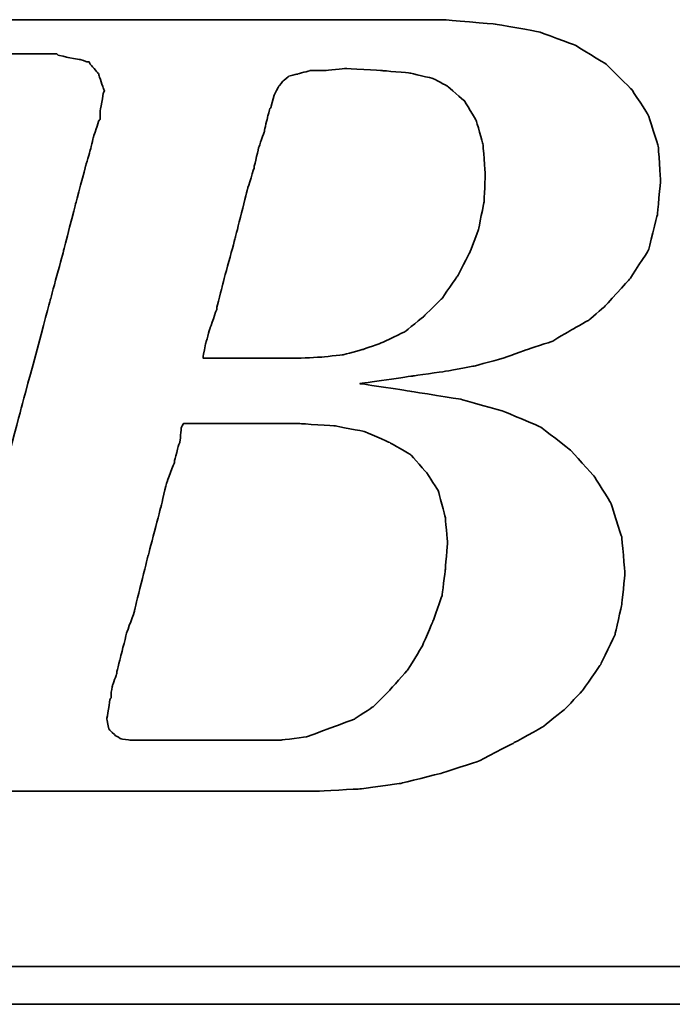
# Model space of a CAD drawing. Header units: millimetres. Extents: x 292 to 530, y -188 to -115.
# Tile 27 of 49: x 463.65 to 464.94, y -165.98 to -164.04. Entities that reach past the tile are written whole.
import ezdxf

# ---------------------------------------------------------------- set-up
doc = ezdxf.new("R2010")
doc.units = ezdxf.units.MM
doc.header["$LTSCALE"] = 0.1
doc.layers.add('DIM', color=4, linetype='CONTINUOUS')
doc.layers.add('layer 1', color=7, linetype='CONTINUOUS')

# ---------------------------------------------------------------- blocks, each defined once
blk = doc.blocks.new('TBI MOTION logo(完整正式版)')
at = {"layer": 'layer 1', "color": 22, "lineweight": 35}
for points, knots in [([(-64.65375, -6.86375), (-64.65375, -6.86375), (-64.84375, -7.29625), (-64.84375, -7.29625), (-64.84375, -7.29625), (-64.84375, -7.29625), (-64.86875, -7.34375), (-64.86875, -7.34375), (-64.86875, -7.34375), (-64.86875, -7.34375), (-64.86875, -7.36875), (-64.86875, -7.36875), (-64.86875, -7.36875), (-64.86875, -7.36875), (-65.15375, -7.65375), (-65.15375, -7.65375), (-65.15375, -7.65375), (-65.15375, -7.65375), (-65.17875, -7.65375), (-65.17875, -7.65375), (-65.17875, -7.65375), (-65.17875, -7.65375), (-65.20375, -7.67875), (-65.20375, -7.67875), (-65.20375, -7.67875), (-65.20375, -7.67875), (-65.58875, -7.87125), (-65.58875, -7.87125), (-65.58875, -7.87125), (-65.58875, -7.87125), (-65.63375, -7.87125), (-65.63375, -7.87125), (-65.63375, -7.87125), (-65.63375, -7.87125), (-65.65875, -7.89375), (-65.65875, -7.89375), (-65.65875, -7.89375), (-65.65875, -7.89375), (-66.09375, -7.94375), (-66.09375, -7.94375), (-66.09375, -7.94375), (-66.09375, -7.94375), (-66.11375, -7.94375), (-66.11375, -7.94375), (-66.11375, -7.94375), (-66.11375, -7.94375), (-66.16375, -7.94375), (-66.16375, -7.94375), (-66.16375, -7.94375), (-66.16375, -7.94375), (-66.30875, -7.94375), (-66.30875, -7.94375), (-66.30875, -7.94375), (-66.30875, -7.94375), (-66.69375, -7.94375), (-66.69375, -7.94375), (-66.69375, -7.94375), (-66.69375, -7.94375), (-67.07375, -7.94375), (-67.07375, -7.94375), (-67.07375, -7.94375), (-67.07375, -7.94375), (-67.12375, -7.94375), (-67.12375, -7.94375), (-67.12375, -7.94375), (-67.12375, -7.94375), (-67.12375, -7.96625), (-67.12375, -7.96625), (-67.12375, -7.96625), (-67.12375, -7.96625), (-67.14875, -7.99125), (-67.14875, -7.99125), (-67.14875, -7.99125), (-67.14875, -7.99125), (-67.24375, -8.34875), (-67.24375, -8.34875), (-67.24375, -8.34875), (-67.24375, -8.34875), (-67.31375, -8.68625), (-67.31375, -8.68625), (-67.31375, -8.68625), (-67.31375, -8.68625), (-67.26875, -8.68625), (-67.26875, -8.68625), (-67.26875, -8.68625), (-67.26875, -8.68625), (-67.07375, -8.68625), (-67.07375, -8.68625), (-67.07375, -8.68625), (-67.07375, -8.68625), (-66.54875, -8.68625), (-66.54875, -8.68625), (-66.54875, -8.68625), (-66.54875, -8.68625), (-65.82625, -8.68625), (-65.82625, -8.68625), (-65.82625, -8.68625), (-65.82625, -8.68625), (-65.01375, -8.68625), (-65.01375, -8.68625), (-65.01375, -8.68625), (-65.01375, -8.68625), (-64.05375, -8.68625), (-64.05375, -8.68625), (-64.05375, -8.68625), (-64.05375, -8.68625), (-62.08375, -8.68625), (-62.08375, -8.68625), (-62.08375, -8.68625), (-62.08375, -8.68625), (-60.06875, -8.68625), (-60.06875, -8.68625), (-60.06875, -8.68625), (-60.06875, -8.68625), (-59.10875, -8.68625), (-59.10875, -8.68625), (-59.10875, -8.68625), (-59.10875, -8.68625), (-58.29375, -8.68625), (-58.29375, -8.68625), (-58.29375, -8.68625), (-58.29375, -8.68625), (-57.57375, -8.68625), (-57.57375, -8.68625), (-57.57375, -8.68625), (-57.57375, -8.68625), (-57.04875, -8.68625), (-57.04875, -8.68625), (-57.04875, -8.68625), (-57.04875, -8.68625), (-56.85375, -8.68625), (-56.85375, -8.68625), (-56.85375, -8.68625), (-56.85375, -8.68625), (-56.70875, -8.68625), (-56.70875, -8.68625), (-56.70875, -8.68625), (-56.70875, -8.68625), (-56.61375, -8.68625), (-56.61375, -8.68625), (-56.61375, -8.68625), (-56.61375, -8.68625), (-56.56875, -8.68625), (-56.56875, -8.68625), (-56.56875, -8.68625), (-56.56875, -8.68625), (-55.65375, -8.63875), (-55.65375, -8.63875), (-55.65375, -8.63875), (-55.65375, -8.63875), (-54.76875, -8.51875), (-54.76875, -8.51875), (-54.76875, -8.51875), (-54.76875, -8.51875), (-53.90375, -8.30375), (-53.90375, -8.30375), (-53.90375, -8.30375), (-53.90375, -8.30375), (-53.08875, -8.03875), (-53.08875, -8.03875), (-53.08875, -8.03875), (-53.08875, -8.03875), (-52.34375, -7.65375), (-52.34375, -7.65375), (-52.34375, -7.65375), (-52.34375, -7.65375), (-51.69875, -7.29625), (-51.69875, -7.29625), (-51.69875, -7.29625), (-51.69875, -7.29625), (-51.21875, -6.91125), (-51.21875, -6.91125), (-51.21875, -6.91125), (-51.21875, -6.91125), (-50.83375, -6.50375), (-50.83375, -6.50375), (-50.83375, -6.50375), (-50.83375, -6.50375), (-50.44875, -5.94875), (-50.44875, -5.94875), (-50.44875, -5.94875), (-50.44875, -5.94875), (-50.13875, -5.30375), (-50.13875, -5.30375), (-50.13875, -5.30375), (-50.13875, -5.30375), (-49.99375, -4.65375), (-49.99375, -4.65375), (-49.99375, -4.65375), (-49.99375, -4.65375), (-49.92375, -3.98375), (-49.92375, -3.98375), (-49.92375, -3.98375), (-49.92375, -3.98375), (-49.99375, -3.19374), (-49.99375, -3.19374), (-49.99375, -3.19374), (-49.99375, -3.19374), (-50.23374, -2.44874), (-50.23374, -2.44874), (-50.23374, -2.44874), (-50.23374, -2.44874), (-50.59375, -1.87374), (-50.59375, -1.87374), (-50.59375, -1.87374), (-50.59375, -1.87374), (-51.09875, -1.31874), (-51.09875, -1.31874), (-51.09875, -1.31874), (-51.09875, -1.31874), (-51.74375, -0.81875), (-51.74375, -0.81875), (-51.74375, -0.81875), (-51.74375, -0.81875), (-52.53875, -0.48125), (-52.53875, -0.48125), (-52.53875, -0.48125), (-52.53875, -0.48125), (-53.47375, -0.21875), (-53.47375, -0.21875), (-53.47375, -0.21875), (-53.47375, -0.21875), (-54.52875, -0.04874), (-54.52875, -0.04874), (-54.52875, -0.04874), (-54.52875, -0.04874), (-55.65375, 0.12125), (-55.65375, 0.12125), (-55.65375, 0.12125), (-55.65375, 0.12125), (-54.50375, 0.28624), (-54.50375, 0.28624), (-54.50375, 0.28624), (-54.50375, 0.28624), (-53.83375, 0.38124), (-53.83375, 0.38124), (-53.83375, 0.38124), (-53.83375, 0.38124), (-53.18375, 0.50125), (-53.18375, 0.50125), (-53.18375, 0.50125), (-53.18375, 0.50125), (-52.55875, 0.66874), (-52.55875, 0.66874), (-52.55875, 0.66874), (-52.55875, 0.66874), (-52.03375, 0.86124), (-52.03375, 0.86124), (-52.03375, 0.86124), (-52.03375, 0.86124), (-51.50374, 1.03124), (-51.50374, 1.03124), (-51.50374, 1.03124), (-51.50374, 1.03124), (-51.09875, 1.27125), (-51.09875, 1.27125), (-51.09875, 1.27125), (-51.09875, 1.27125), (-50.71375, 1.48624), (-50.71375, 1.48624), (-50.71375, 1.48624), (-50.71375, 1.48624), (-50.37625, 1.77625), (-50.37625, 1.77625), (-50.37625, 1.77625), (-50.37625, 1.77625), (-49.82375, 2.37625), (-49.82375, 2.37625), (-49.82375, 2.37625), (-49.82375, 2.37625), (-49.41875, 2.99625), (-49.41875, 2.99625), (-49.41875, 2.99625), (-49.41875, 2.99625), (-49.22375, 3.76625), (-49.22375, 3.76625), (-49.22375, 3.76625), (-49.22375, 3.76625), (-49.15375, 4.50874), (-49.15375, 4.50874), (-49.15375, 4.50874), (-49.15375, 4.50874), (-49.20375, 5.25125), (-49.20375, 5.25125), (-49.20375, 5.25125), (-49.20375, 5.25125), (-49.41875, 5.92625), (-49.41875, 5.92625), (-49.41875, 5.92625), (-49.41875, 5.92625), (-49.77875, 6.47625), (-49.77875, 6.47625), (-49.77875, 6.47625), (-49.77875, 6.47625), (-50.33125, 7.02624), (-50.33125, 7.02624), (-50.33125, 7.02624), (-50.33125, 7.02624), (-51.00125, 7.43625), (-51.00125, 7.43625), (-51.00125, 7.43625), (-51.00125, 7.43625), (-51.79375, 7.72625), (-51.79375, 7.72625), (-51.79375, 7.72625), (-51.79375, 7.72625), (-52.72875, 7.89124), (-52.72875, 7.89124), (-52.72875, 7.89124), (-52.72875, 7.89124), (-53.83375, 7.98625), (-53.83375, 7.98625), (-53.83375, 7.98625), (-53.83375, 7.98625), (-53.92875, 7.98625), (-53.92875, 7.98625), (-53.92875, 7.98625), (-53.92875, 7.98625), (-54.26375, 7.98625), (-54.26375, 7.98625), (-54.26375, 7.98625), (-54.26375, 7.98625), (-54.74375, 7.98625), (-54.74375, 7.98625), (-54.74375, 7.98625), (-54.74375, 7.98625), (-55.36875, 7.98625), (-55.36875, 7.98625), (-55.36875, 7.98625), (-55.36875, 7.98625), (-56.13375, 7.98625), (-56.13375, 7.98625), (-56.13375, 7.98625), (-56.13375, 7.98625), (-56.94875, 7.98625), (-56.94875, 7.98625), (-56.94875, 7.98625), (-56.94875, 7.98625), (-58.77625, 7.98625), (-58.77625, 7.98625), (-58.77625, 7.98625), (-58.77625, 7.98625), (-60.59875, 7.98625), (-60.59875, 7.98625), (-60.59875, 7.98625), (-60.59875, 7.98625), (-61.41375, 7.98625), (-61.41375, 7.98625), (-61.41375, 7.98625), (-61.41375, 7.98625), (-62.17875, 7.98625), (-62.17875, 7.98625), (-62.17875, 7.98625), (-62.17875, 7.98625), (-62.80375, 7.98625), (-62.80375, 7.98625), (-62.80375, 7.98625), (-62.80375, 7.98625), (-63.30625, 7.98625), (-63.30625, 7.98625), (-63.30625, 7.98625), (-63.30625, 7.98625), (-63.57375, 7.98625), (-63.57375, 7.98625), (-63.57375, 7.98625), (-63.57375, 7.98625), (-63.57375, 7.96375), (-63.57375, 7.96375), (-63.57375, 7.96375), (-63.57375, 7.96375), (-63.59875, 7.94125), (-63.59875, 7.94125), (-63.59875, 7.94125), (-63.59875, 7.94125), (-63.69375, 7.55625), (-63.69375, 7.55625), (-63.69375, 7.55625), (-63.69375, 7.55625), (-63.76375, 7.24624), (-63.76375, 7.24624), (-63.76375, 7.24624), (-63.76375, 7.24624), (-63.23875, 7.24624), (-63.23875, 7.24624), (-63.23875, 7.24624), (-63.23875, 7.24624), (-62.75875, 7.24624), (-62.75875, 7.24624), (-62.75875, 7.24624), (-62.75875, 7.24624), (-62.61125, 7.24624), (-62.61125, 7.24624), (-62.61125, 7.24624), (-62.61125, 7.24624), (-62.56625, 7.24624), (-62.56625, 7.24624), (-62.56625, 7.24624), (-62.56625, 7.24624), (-62.22875, 7.24624), (-62.22875, 7.24624), (-62.22875, 7.24624), (-62.22875, 7.24624), (-62.20375, 7.24624), (-62.20375, 7.24624), (-62.20375, 7.24624), (-62.20375, 7.24624), (-62.17875, 7.21875), (-62.17875, 7.21875), (-62.17875, 7.21875), (-62.17875, 7.21875), (-61.96375, 7.17125), (-61.96375, 7.17125), (-61.96375, 7.17125), (-61.96375, 7.17125), (-61.72375, 7.12624), (-61.72375, 7.12624), (-61.72375, 7.12624), (-61.72375, 7.12624), (-61.70375, 7.12624), (-61.70375, 7.12624), (-61.70375, 7.12624), (-61.70375, 7.12624), (-61.55875, 7.07624), (-61.55875, 7.07624), (-61.55875, 7.07624), (-61.55875, 7.07624), (-61.50875, 7.07624), (-61.50875, 7.07624), (-61.50875, 7.07624), (-61.50875, 7.07624), (-61.48375, 7.02624), (-61.48375, 7.02624), (-61.48375, 7.02624), (-61.48375, 7.02624), (-61.31875, 6.83375), (-61.31875, 6.83375), (-61.31875, 6.83375), (-61.31875, 6.83375), (-61.29375, 6.81125), (-61.29375, 6.81125), (-61.29375, 6.81125), (-61.29375, 6.81125), (-61.29375, 6.78625), (-61.29375, 6.78625), (-61.29375, 6.78625), (-61.29375, 6.78625), (-61.19875, 6.50124), (-61.19875, 6.50124), (-61.19875, 6.50124), (-61.19875, 6.50124), (-61.17375, 6.45124), (-61.17375, 6.45124), (-61.17375, 6.45124), (-61.17375, 6.45124), (-61.19875, 6.40625), (-61.19875, 6.40625), (-61.19875, 6.40625), (-61.19875, 6.40625), (-61.26875, 5.99624), (-61.26875, 5.99624), (-61.26875, 5.99624), (-61.26875, 5.99624), (-61.26875, 5.85125), (-61.26875, 5.85125), (-61.26875, 5.85125), (-61.26875, 5.85125), (-61.26875, 5.82625), (-61.26875, 5.82625), (-61.26875, 5.82625), (-61.26875, 5.82625), (-61.29375, 5.80625), (-61.29375, 5.80625), (-61.29375, 5.80625), (-61.29375, 5.80625), (-61.34125, 5.66125), (-61.34125, 5.66125), (-61.34125, 5.66125), (-61.34125, 5.66125), (-61.41375, 5.44625), (-61.41375, 5.44625), (-61.41375, 5.44625), (-61.41375, 5.44625), (-61.48375, 5.15625), (-61.48375, 5.15625), (-61.48375, 5.15625), (-61.48375, 5.15625), (-61.58375, 4.82124), (-61.58375, 4.82124), (-61.58375, 4.82124), (-61.58375, 4.82124), (-61.79875, 4.00375), (-61.79875, 4.00375), (-61.79875, 4.00375), (-61.79875, 4.00375), (-62.05875, 2.99625), (-62.05875, 2.99625), (-62.05875, 2.99625), (-62.05875, 2.99625), (-62.34875, 1.91625), (-62.34875, 1.91625), (-62.34875, 1.91625), (-62.34875, 1.91625), (-62.97375, -0.41124), (-62.97375, -0.41124), (-62.97375, -0.41124), (-62.97375, -0.41124), (-63.59875, -2.75875), (-63.59875, -2.75875), (-63.59875, -2.75875), (-63.59875, -2.75875), (-63.88375, -3.86374), (-63.88375, -3.86374), (-63.88375, -3.86374), (-63.88375, -3.86374), (-64.14875, -4.82374), (-64.14875, -4.82374), (-64.14875, -4.82374), (-64.14875, -4.82374), (-64.36375, -5.64125), (-64.36375, -5.64125), (-64.36375, -5.64125), (-64.36375, -5.64125), (-64.43625, -5.97625), (-64.43625, -5.97625), (-64.43625, -5.97625), (-64.43625, -5.97625), (-64.50875, -6.28625), (-64.50875, -6.28625), (-64.50875, -6.28625), (-64.50875, -6.28625), (-64.50875, -6.30875), (-64.50875, -6.30875), (-64.50875, -6.30875), (-64.50875, -6.30875), (-64.57875, -6.50375), (-64.57875, -6.50375), (-64.57875, -6.50375), (-64.57875, -6.50375), (-64.62875, -6.69625), (-64.62875, -6.69625), (-64.62875, -6.69625), (-64.62875, -6.69625), (-64.62875, -6.76875), (-64.62875, -6.76875), (-64.62875, -6.76875), (-64.62875, -6.76875), (-64.62875, -6.81375), (-64.62875, -6.81375), (-64.62875, -6.81375), (-64.62875, -6.81375), (-64.62875, -6.83875), (-64.62875, -6.83875), (-64.62875, -6.83875), (-64.62875, -6.83875), (-64.65375, -6.86375), (-64.65375, -6.86375)], [0, 0, 0, 0, 0.00719424, 0.00719424, 0.00719424, 0.00719425, 0.01438849, 0.01438849, 0.01438849, 0.0143885, 0.02158273, 0.02158273, 0.02158273, 0.02158274, 0.02877698, 0.02877698, 0.02877698, 0.02877699, 0.03597122, 0.03597122, 0.03597122, 0.03597123, 0.04316547, 0.04316547, 0.04316547, 0.04316548, 0.05035971, 0.05035971, 0.05035971, 0.05035972, 0.05755396, 0.05755396, 0.05755396, 0.05755397, 0.0647482, 0.0647482, 0.0647482, 0.06474821, 0.07194245, 0.07194245, 0.07194245, 0.07194246, 0.07913669, 0.07913669, 0.07913669, 0.0791367, 0.08633094, 0.08633094, 0.08633094, 0.08633095, 0.09352518, 0.09352518, 0.09352518, 0.09352519, 0.10071942, 0.10071942, 0.10071942, 0.10071943, 0.10791367, 0.10791367, 0.10791367, 0.10791368, 0.11510791, 0.11510791, 0.11510791, 0.11510792, 0.12230216, 0.12230216, 0.12230216, 0.12230217, 0.1294964, 0.1294964, 0.1294964, 0.12949641, 0.13669065, 0.13669065, 0.13669065, 0.13669066, 0.14388489, 0.14388489, 0.14388489, 0.1438849, 0.15107914, 0.15107914, 0.15107914, 0.15107915, 0.15827338, 0.15827338, 0.15827338, 0.15827339, 0.16546763, 0.16546763, 0.16546763, 0.16546764, 0.17266187, 0.17266187, 0.17266187, 0.17266188, 0.17985612, 0.17985612, 0.17985612, 0.17985613, 0.18705036, 0.18705036, 0.18705036, 0.18705037, 0.1942446, 0.1942446, 0.1942446, 0.19424461, 0.20143885, 0.20143885, 0.20143885, 0.20143886, 0.20863309, 0.20863309, 0.20863309, 0.2086331, 0.21582734, 0.21582734, 0.21582734, 0.21582735, 0.22302158, 0.22302158, 0.22302158, 0.22302159, 0.23021583, 0.23021583, 0.23021583, 0.23021584, 0.23741007, 0.23741007, 0.23741007, 0.23741008, 0.24460432, 0.24460432, 0.24460432, 0.24460433, 0.25179856, 0.25179856, 0.25179856, 0.25179857, 0.25899281, 0.25899281, 0.25899281, 0.25899282, 0.26618705, 0.26618705, 0.26618705, 0.26618706, 0.27338129, 0.27338129, 0.27338129, 0.2733813, 0.28057554, 0.28057554, 0.28057554, 0.28057555, 0.28776978, 0.28776978, 0.28776978, 0.28776979, 0.29496403, 0.29496403, 0.29496403, 0.29496404, 0.30215827, 0.30215827, 0.30215827, 0.30215828, 0.30935252, 0.30935252, 0.30935252, 0.30935253, 0.31654676, 0.31654676, 0.31654676, 0.31654677, 0.32374101, 0.32374101, 0.32374101, 0.32374102, 0.33093525, 0.33093525, 0.33093525, 0.33093526, 0.3381295, 0.3381295, 0.3381295, 0.33812951, 0.34532374, 0.34532374, 0.34532374, 0.34532375, 0.35251799, 0.35251799, 0.35251799, 0.352518, 0.35971223, 0.35971223, 0.35971223, 0.35971224, 0.36690647, 0.36690647, 0.36690647, 0.36690648, 0.37410072, 0.37410072, 0.37410072, 0.37410073, 0.38129496, 0.38129496, 0.38129496, 0.38129497, 0.38848921, 0.38848921, 0.38848921, 0.38848922, 0.39568345, 0.39568345, 0.39568345, 0.39568346, 0.4028777, 0.4028777, 0.4028777, 0.40287771, 0.41007194, 0.41007194, 0.41007194, 0.41007195, 0.41726619, 0.41726619, 0.41726619, 0.4172662, 0.42446043, 0.42446043, 0.42446043, 0.42446044, 0.43165468, 0.43165468, 0.43165468, 0.43165469, 0.43884892, 0.43884892, 0.43884892, 0.43884893, 0.44604317, 0.44604317, 0.44604317, 0.44604318, 0.45323741, 0.45323741, 0.45323741, 0.45323742, 0.46043165, 0.46043165, 0.46043165, 0.46043166, 0.4676259, 0.4676259, 0.4676259, 0.46762591, 0.47482014, 0.47482014, 0.47482014, 0.47482015, 0.48201439, 0.48201439, 0.48201439, 0.4820144, 0.48920863, 0.48920863, 0.48920863, 0.48920864, 0.49640288, 0.49640288, 0.49640288, 0.49640289, 0.50359712, 0.50359712, 0.50359712, 0.50359713, 0.51079137, 0.51079137, 0.51079137, 0.51079138, 0.51798561, 0.51798561, 0.51798561, 0.51798562, 0.52517986, 0.52517986, 0.52517986, 0.52517987, 0.5323741, 0.5323741, 0.5323741, 0.53237411, 0.53956835, 0.53956835, 0.53956835, 0.53956836, 0.54676259, 0.54676259, 0.54676259, 0.5467626, 0.55395683, 0.55395683, 0.55395683, 0.55395684, 0.56115108, 0.56115108, 0.56115108, 0.56115109, 0.56834532, 0.56834532, 0.56834532, 0.56834533, 0.57553957, 0.57553957, 0.57553957, 0.57553958, 0.58273381, 0.58273381, 0.58273381, 0.58273382, 0.58992806, 0.58992806, 0.58992806, 0.58992807, 0.5971223, 0.5971223, 0.5971223, 0.59712231, 0.60431655, 0.60431655, 0.60431655, 0.60431656, 0.61151079, 0.61151079, 0.61151079, 0.6115108, 0.61870504, 0.61870504, 0.61870504, 0.61870505, 0.62589928, 0.62589928, 0.62589928, 0.62589929, 0.63309353, 0.63309353, 0.63309353, 0.63309354, 0.64028777, 0.64028777, 0.64028777, 0.64028778, 0.64748201, 0.64748201, 0.64748201, 0.64748202, 0.65467626, 0.65467626, 0.65467626, 0.65467627, 0.6618705, 0.6618705, 0.6618705, 0.66187051, 0.66906475, 0.66906475, 0.66906475, 0.66906476, 0.67625899, 0.67625899, 0.67625899, 0.676259, 0.68345324, 0.68345324, 0.68345324, 0.68345325, 0.69064748, 0.69064748, 0.69064748, 0.69064749, 0.69784173, 0.69784173, 0.69784173, 0.69784174, 0.70503597, 0.70503597, 0.70503597, 0.70503598, 0.71223022, 0.71223022, 0.71223022, 0.71223023, 0.71942446, 0.71942446, 0.71942446, 0.71942447, 0.72661871, 0.72661871, 0.72661871, 0.72661872, 0.73381295, 0.73381295, 0.73381295, 0.73381296, 0.74100719, 0.74100719, 0.74100719, 0.7410072, 0.74820144, 0.74820144, 0.74820144, 0.74820145, 0.75539568, 0.75539568, 0.75539568, 0.75539569, 0.76258993, 0.76258993, 0.76258993, 0.76258994, 0.76978417, 0.76978417, 0.76978417, 0.76978418, 0.77697842, 0.77697842, 0.77697842, 0.77697843, 0.78417266, 0.78417266, 0.78417266, 0.78417267, 0.79136691, 0.79136691, 0.79136691, 0.79136692, 0.79856115, 0.79856115, 0.79856115, 0.79856116, 0.8057554, 0.8057554, 0.8057554, 0.80575541, 0.81294964, 0.81294964, 0.81294964, 0.81294965, 0.82014388, 0.82014388, 0.82014388, 0.82014389, 0.82733813, 0.82733813, 0.82733813, 0.82733814, 0.83453237, 0.83453237, 0.83453237, 0.83453238, 0.84172662, 0.84172662, 0.84172662, 0.84172663, 0.84892086, 0.84892086, 0.84892086, 0.84892087, 0.85611511, 0.85611511, 0.85611511, 0.85611512, 0.86330935, 0.86330935, 0.86330935, 0.86330936, 0.8705036, 0.8705036, 0.8705036, 0.87050361, 0.87769784, 0.87769784, 0.87769784, 0.87769785, 0.88489209, 0.88489209, 0.88489209, 0.8848921, 0.89208633, 0.89208633, 0.89208633, 0.89208634, 0.89928058, 0.89928058, 0.89928058, 0.89928059, 0.90647482, 0.90647482, 0.90647482, 0.90647483, 0.91366906, 0.91366906, 0.91366906, 0.91366907, 0.92086331, 0.92086331, 0.92086331, 0.92086332, 0.92805755, 0.92805755, 0.92805755, 0.92805756, 0.9352518, 0.9352518, 0.9352518, 0.93525181, 0.94244604, 0.94244604, 0.94244604, 0.94244605, 0.94964029, 0.94964029, 0.94964029, 0.9496403, 0.95683453, 0.95683453, 0.95683453, 0.95683454, 0.96402878, 0.96402878, 0.96402878, 0.96402879, 0.97122302, 0.97122302, 0.97122302, 0.97122303, 0.97841727, 0.97841727, 0.97841727, 0.97841728, 0.98561151, 0.98561151, 0.98561151, 0.98561152, 0.99280576, 0.99280576, 0.99280576, 0.99280577, 1, 1, 1, 1]), ([(-57.50375, 6.35625), (-57.50375, 6.35625), (-57.57375, 6.11625), (-57.57375, 6.11625), (-57.57375, 6.11625), (-57.57375, 6.11625), (-57.57375, 6.09125), (-57.57375, 6.09125), (-57.57375, 6.09125), (-57.57375, 6.09125), (-57.59875, 6.06625), (-57.59875, 6.06625), (-57.59875, 6.06625), (-57.59875, 6.06625), (-57.64875, 5.87625), (-57.64875, 5.87625), (-57.64875, 5.87625), (-57.64875, 5.87625), (-57.71875, 5.58875), (-57.71875, 5.58875), (-57.71875, 5.58875), (-57.71875, 5.58875), (-57.71875, 5.56625), (-57.71875, 5.56625), (-57.71875, 5.56625), (-57.71875, 5.56625), (-57.83875, 5.23125), (-57.83875, 5.23125), (-57.83875, 5.23125), (-57.83875, 5.23125), (-57.93625, 4.82124), (-57.93625, 4.82124), (-57.93625, 4.82124), (-57.93625, 4.82124), (-57.93625, 4.79624), (-57.93625, 4.79624), (-57.93625, 4.79624), (-57.93625, 4.79624), (-58.07875, 4.34125), (-58.07875, 4.34125), (-58.07875, 4.34125), (-58.07875, 4.34125), (-58.34375, 3.28625), (-58.34375, 3.28625), (-58.34375, 3.28625), (-58.34375, 3.28625), (-58.62875, 2.23124), (-58.62875, 2.23124), (-58.62875, 2.23124), (-58.62875, 2.23124), (-58.74875, 1.75125), (-58.74875, 1.75125), (-58.74875, 1.75125), (-58.74875, 1.75125), (-58.74875, 1.72625), (-58.74875, 1.72625), (-58.74875, 1.72625), (-58.74875, 1.72625), (-58.89375, 1.31625), (-58.89375, 1.31625), (-58.89375, 1.31625), (-58.89375, 1.31625), (-58.98875, 0.98124), (-58.98875, 0.98124), (-58.98875, 0.98124), (-58.98875, 0.98124), (-59.03875, 0.71625), (-59.03875, 0.71625), (-59.03875, 0.71625), (-59.03875, 0.71625), (-59.03875, 0.66874), (-59.03875, 0.66874), (-59.03875, 0.66874), (-59.03875, 0.66874), (-58.91875, 0.66874), (-58.91875, 0.66874), (-58.91875, 0.66874), (-58.91875, 0.66874), (-58.53375, 0.66874), (-58.53375, 0.66874), (-58.53375, 0.66874), (-58.53375, 0.66874), (-58.10375, 0.66874), (-58.10375, 0.66874), (-58.10375, 0.66874), (-58.10375, 0.66874), (-57.66875, 0.66874), (-57.66875, 0.66874), (-57.66875, 0.66874), (-57.66875, 0.66874), (-57.33375, 0.66874), (-57.33375, 0.66874), (-57.33375, 0.66874), (-57.33375, 0.66874), (-57.09375, 0.66874), (-57.09375, 0.66874), (-57.09375, 0.66874), (-57.09375, 0.66874), (-56.99875, 0.66874), (-56.99875, 0.66874), (-56.99875, 0.66874), (-56.99875, 0.66874), (-56.49375, 0.69374), (-56.49375, 0.69374), (-56.49375, 0.69374), (-56.49375, 0.69374), (-56.01375, 0.74374), (-56.01375, 0.74374), (-56.01375, 0.74374), (-56.01375, 0.74374), (-55.58375, 0.86124), (-55.58375, 0.86124), (-55.58375, 0.86124), (-55.58375, 0.86124), (-55.17375, 1.00624), (-55.17375, 1.00624), (-55.17375, 1.00624), (-55.17375, 1.00624), (-54.67375, 1.24625), (-54.67375, 1.24625), (-54.67375, 1.24625), (-54.67375, 1.24625), (-54.26375, 1.58124), (-54.26375, 1.58124), (-54.26375, 1.58124), (-54.26375, 1.58124), (-53.87875, 1.96374), (-53.87875, 1.96374), (-53.87875, 1.96374), (-53.87875, 1.96374), (-53.54375, 2.44625), (-53.54375, 2.44625), (-53.54375, 2.44625), (-53.54375, 2.44625), (-53.27875, 2.95125), (-53.27875, 2.95125), (-53.27875, 2.95125), (-53.27875, 2.95125), (-53.08875, 3.45124), (-53.08875, 3.45124), (-53.08875, 3.45124), (-53.08875, 3.45124), (-52.96875, 4.05124), (-52.96875, 4.05124), (-52.96875, 4.05124), (-52.96875, 4.05124), (-52.94375, 4.65125), (-52.94375, 4.65125), (-52.94375, 4.65125), (-52.94375, 4.65125), (-52.99375, 5.30125), (-52.99375, 5.30125), (-52.99375, 5.30125), (-52.99375, 5.30125), (-53.13875, 5.80625), (-53.13875, 5.80625), (-53.13875, 5.80625), (-53.13875, 5.80625), (-53.39875, 6.23625), (-53.39875, 6.23625), (-53.39875, 6.23625), (-53.39875, 6.23625), (-53.75875, 6.54875), (-53.75875, 6.54875), (-53.75875, 6.54875), (-53.75875, 6.54875), (-54.07375, 6.71625), (-54.07375, 6.71625), (-54.07375, 6.71625), (-54.07375, 6.71625), (-54.57375, 6.83375), (-54.57375, 6.83375), (-54.57375, 6.83375), (-54.57375, 6.83375), (-55.17375, 6.88625), (-55.17375, 6.88625), (-55.17375, 6.88625), (-55.17375, 6.88625), (-55.96875, 6.93125), (-55.96875, 6.93125), (-55.96875, 6.93125), (-55.96875, 6.93125), (-56.39875, 6.88625), (-56.39875, 6.88625), (-56.39875, 6.88625), (-56.39875, 6.88625), (-56.42125, 6.88625), (-56.42125, 6.88625), (-56.42125, 6.88625), (-56.42125, 6.88625), (-56.73375, 6.88625), (-56.73375, 6.88625), (-56.73375, 6.88625), (-56.73375, 6.88625), (-56.99875, 6.81125), (-56.99875, 6.81125), (-56.99875, 6.81125), (-56.99875, 6.81125), (-57.02375, 6.81125), (-57.02375, 6.81125), (-57.02375, 6.81125), (-57.02375, 6.81125), (-57.18875, 6.76625), (-57.18875, 6.76625), (-57.18875, 6.76625), (-57.18875, 6.76625), (-57.30875, 6.66625), (-57.30875, 6.66625), (-57.30875, 6.66625), (-57.30875, 6.66625), (-57.40875, 6.54875), (-57.40875, 6.54875), (-57.40875, 6.54875), (-57.40875, 6.54875), (-57.50375, 6.35625), (-57.50375, 6.35625)], [0, 0, 0, 0, 0.01851852, 0.01851852, 0.01851852, 0.01851853, 0.03703704, 0.03703704, 0.03703704, 0.03703705, 0.05555556, 0.05555556, 0.05555556, 0.05555557, 0.07407407, 0.07407407, 0.07407407, 0.07407408, 0.09259259, 0.09259259, 0.09259259, 0.0925926, 0.11111111, 0.11111111, 0.11111111, 0.11111112, 0.12962963, 0.12962963, 0.12962963, 0.12962964, 0.14814815, 0.14814815, 0.14814815, 0.14814816, 0.16666667, 0.16666667, 0.16666667, 0.16666668, 0.18518519, 0.18518519, 0.18518519, 0.1851852, 0.2037037, 0.2037037, 0.2037037, 0.20370371, 0.22222222, 0.22222222, 0.22222222, 0.22222223, 0.24074074, 0.24074074, 0.24074074, 0.24074075, 0.25925926, 0.25925926, 0.25925926, 0.25925927, 0.27777778, 0.27777778, 0.27777778, 0.27777779, 0.2962963, 0.2962963, 0.2962963, 0.29629631, 0.31481481, 0.31481481, 0.31481481, 0.31481482, 0.33333333, 0.33333333, 0.33333333, 0.33333334, 0.35185185, 0.35185185, 0.35185185, 0.35185186, 0.37037037, 0.37037037, 0.37037037, 0.37037038, 0.38888889, 0.38888889, 0.38888889, 0.3888889, 0.40740741, 0.40740741, 0.40740741, 0.40740742, 0.42592593, 0.42592593, 0.42592593, 0.42592594, 0.44444444, 0.44444444, 0.44444444, 0.44444445, 0.46296296, 0.46296296, 0.46296296, 0.46296297, 0.48148148, 0.48148148, 0.48148148, 0.48148149, 0.5, 0.5, 0.5, 0.50000001, 0.51851852, 0.51851852, 0.51851852, 0.51851853, 0.53703704, 0.53703704, 0.53703704, 0.53703705, 0.55555556, 0.55555556, 0.55555556, 0.55555557, 0.57407407, 0.57407407, 0.57407407, 0.57407408, 0.59259259, 0.59259259, 0.59259259, 0.5925926, 0.61111111, 0.61111111, 0.61111111, 0.61111112, 0.62962963, 0.62962963, 0.62962963, 0.62962964, 0.64814815, 0.64814815, 0.64814815, 0.64814816, 0.66666667, 0.66666667, 0.66666667, 0.66666668, 0.68518519, 0.68518519, 0.68518519, 0.6851852, 0.7037037, 0.7037037, 0.7037037, 0.70370371, 0.72222222, 0.72222222, 0.72222222, 0.72222223, 0.74074074, 0.74074074, 0.74074074, 0.74074075, 0.75925926, 0.75925926, 0.75925926, 0.75925927, 0.77777778, 0.77777778, 0.77777778, 0.77777779, 0.7962963, 0.7962963, 0.7962963, 0.79629631, 0.81481481, 0.81481481, 0.81481481, 0.81481482, 0.83333333, 0.83333333, 0.83333333, 0.83333334, 0.85185185, 0.85185185, 0.85185185, 0.85185186, 0.87037037, 0.87037037, 0.87037037, 0.87037038, 0.88888889, 0.88888889, 0.88888889, 0.8888889, 0.90740741, 0.90740741, 0.90740741, 0.90740742, 0.92592593, 0.92592593, 0.92592593, 0.92592594, 0.94444444, 0.94444444, 0.94444444, 0.94444445, 0.96296296, 0.96296296, 0.96296296, 0.96296297, 0.98148148, 0.98148148, 0.98148148, 0.98148149, 1, 1, 1, 1]), ([(-61.03125, -6.57375), (-61.03125, -6.57375), (-61.03125, -6.67125), (-61.03125, -6.67125), (-61.03125, -6.67125), (-61.03125, -6.67125), (-61.05375, -6.69625), (-61.05375, -6.69625), (-61.05375, -6.69625), (-61.05375, -6.69625), (-61.12375, -7.12875), (-61.12375, -7.12875), (-61.12375, -7.12875), (-61.12375, -7.12875), (-61.07875, -7.34375), (-61.07875, -7.34375), (-61.07875, -7.34375), (-61.07875, -7.34375), (-60.93375, -7.48875), (-60.93375, -7.48875), (-60.93375, -7.48875), (-60.93375, -7.48875), (-60.81375, -7.55625), (-60.81375, -7.55625), (-60.81375, -7.55625), (-60.81375, -7.55625), (-60.62375, -7.58375), (-60.62375, -7.58375), (-60.62375, -7.58375), (-60.62375, -7.58375), (-60.30875, -7.58375), (-60.30875, -7.58375), (-60.30875, -7.58375), (-60.30875, -7.58375), (-59.97375, -7.58375), (-59.97375, -7.58375), (-59.97375, -7.58375), (-59.97375, -7.58375), (-59.87875, -7.58375), (-59.87875, -7.58375), (-59.87875, -7.58375), (-59.87875, -7.58375), (-59.63625, -7.58375), (-59.63625, -7.58375), (-59.63625, -7.58375), (-59.63625, -7.58375), (-58.96875, -7.58375), (-58.96875, -7.58375), (-58.96875, -7.58375), (-58.96875, -7.58375), (-58.29375, -7.58375), (-58.29375, -7.58375), (-58.29375, -7.58375), (-58.29375, -7.58375), (-58.05375, -7.58375), (-58.05375, -7.58375), (-58.05375, -7.58375), (-58.05375, -7.58375), (-57.98375, -7.58375), (-57.98375, -7.58375), (-57.98375, -7.58375), (-57.98375, -7.58375), (-57.35875, -7.58375), (-57.35875, -7.58375), (-57.35875, -7.58375), (-57.35875, -7.58375), (-56.78375, -7.50875), (-56.78375, -7.50875), (-56.78375, -7.50875), (-56.78375, -7.50875), (-56.27875, -7.31875), (-56.27875, -7.31875), (-56.27875, -7.31875), (-56.27875, -7.31875), (-55.77375, -7.12875), (-55.77375, -7.12875), (-55.77375, -7.12875), (-55.77375, -7.12875), (-55.36875, -6.86375), (-55.36875, -6.86375), (-55.36875, -6.86375), (-55.36875, -6.86375), (-55.00875, -6.50375), (-55.00875, -6.50375), (-55.00875, -6.50375), (-55.00875, -6.50375), (-54.62375, -6.06875), (-54.62375, -6.06875), (-54.62375, -6.06875), (-54.62375, -6.06875), (-54.31375, -5.56875), (-54.31375, -5.56875), (-54.31375, -5.56875), (-54.31375, -5.56875), (-54.07375, -5.01625), (-54.07375, -5.01625), (-54.07375, -5.01625), (-54.07375, -5.01625), (-53.87875, -4.46374), (-53.87875, -4.46374), (-53.87875, -4.46374), (-53.87875, -4.46374), (-53.80875, -3.91375), (-53.80875, -3.91375), (-53.80875, -3.91375), (-53.80875, -3.91375), (-53.75875, -3.31375), (-53.75875, -3.31375), (-53.75875, -3.31375), (-53.75875, -3.31375), (-53.80875, -2.75875), (-53.80875, -2.75875), (-53.80875, -2.75875), (-53.80875, -2.75875), (-53.95375, -2.20875), (-53.95375, -2.20875), (-53.95375, -2.20875), (-53.95375, -2.20875), (-54.19375, -1.82625), (-54.19375, -1.82625), (-54.19375, -1.82625), (-54.19375, -1.82625), (-54.55375, -1.41875), (-54.55375, -1.41875), (-54.55375, -1.41875), (-54.55375, -1.41875), (-55.00875, -1.15125), (-55.00875, -1.15125), (-55.00875, -1.15125), (-55.00875, -1.15125), (-55.56125, -0.91375), (-55.56125, -0.91375), (-55.56125, -0.91375), (-55.56125, -0.91375), (-56.18125, -0.79375), (-56.18125, -0.79375), (-56.18125, -0.79375), (-56.18125, -0.79375), (-56.94875, -0.74374), (-56.94875, -0.74374), (-56.94875, -0.74374), (-56.94875, -0.74374), (-56.99875, -0.74374), (-56.99875, -0.74374), (-56.99875, -0.74374), (-56.99875, -0.74374), (-57.09375, -0.74374), (-57.09375, -0.74374), (-57.09375, -0.74374), (-57.09375, -0.74374), (-57.38375, -0.74374), (-57.38375, -0.74374), (-57.38375, -0.74374), (-57.38375, -0.74374), (-57.76875, -0.74374), (-57.76875, -0.74374), (-57.76875, -0.74374), (-57.76875, -0.74374), (-58.24625, -0.74374), (-58.24625, -0.74374), (-58.24625, -0.74374), (-58.24625, -0.74374), (-58.72875, -0.74374), (-58.72875, -0.74374), (-58.72875, -0.74374), (-58.72875, -0.74374), (-59.20875, -0.74374), (-59.20875, -0.74374), (-59.20875, -0.74374), (-59.20875, -0.74374), (-59.46875, -0.74374), (-59.46875, -0.74374), (-59.46875, -0.74374), (-59.46875, -0.74374), (-59.51625, -0.83875), (-59.51625, -0.83875), (-59.51625, -0.83875), (-59.51625, -0.83875), (-59.54375, -1.15125), (-59.54375, -1.15125), (-59.54375, -1.15125), (-59.54375, -1.15125), (-59.56375, -1.17874), (-59.56375, -1.17874), (-59.56375, -1.17874), (-59.56375, -1.17874), (-59.66375, -1.55875), (-59.66375, -1.55875), (-59.66375, -1.55875), (-59.66375, -1.55875), (-59.66375, -1.58375), (-59.66375, -1.58375), (-59.66375, -1.58375), (-59.66375, -1.58375), (-59.82875, -2.01874), (-59.82875, -2.01874), (-59.82875, -2.01874), (-59.82875, -2.01874), (-59.94875, -2.52125), (-59.94875, -2.52125), (-59.94875, -2.52125), (-59.94875, -2.52125), (-60.23875, -3.62375), (-60.23875, -3.62375), (-60.23875, -3.62375), (-60.23875, -3.62375), (-60.52375, -4.77624), (-60.52375, -4.77624), (-60.52375, -4.77624), (-60.52375, -4.77624), (-60.52375, -4.79874), (-60.52375, -4.79874), (-60.52375, -4.79874), (-60.52375, -4.79874), (-60.69125, -5.25375), (-60.69125, -5.25375), (-60.69125, -5.25375), (-60.69125, -5.25375), (-60.81375, -5.73625), (-60.81375, -5.73625), (-60.81375, -5.73625), (-60.81375, -5.73625), (-60.90875, -6.11875), (-60.90875, -6.11875), (-60.90875, -6.11875), (-60.90875, -6.11875), (-60.90875, -6.14375), (-60.90875, -6.14375), (-60.90875, -6.14375), (-60.90875, -6.14375), (-61.00375, -6.40875), (-61.00375, -6.40875), (-61.00375, -6.40875), (-61.00375, -6.40875), (-61.03125, -6.57375), (-61.03125, -6.57375)], [0, 0, 0, 0, 0.01694915, 0.01694915, 0.01694915, 0.01694916, 0.03389831, 0.03389831, 0.03389831, 0.03389832, 0.05084746, 0.05084746, 0.05084746, 0.05084747, 0.06779661, 0.06779661, 0.06779661, 0.06779662, 0.08474576, 0.08474576, 0.08474576, 0.08474577, 0.10169492, 0.10169492, 0.10169492, 0.10169493, 0.11864407, 0.11864407, 0.11864407, 0.11864408, 0.13559322, 0.13559322, 0.13559322, 0.13559323, 0.15254237, 0.15254237, 0.15254237, 0.15254238, 0.16949153, 0.16949153, 0.16949153, 0.16949154, 0.18644068, 0.18644068, 0.18644068, 0.18644069, 0.20338983, 0.20338983, 0.20338983, 0.20338984, 0.22033898, 0.22033898, 0.22033898, 0.22033899, 0.23728814, 0.23728814, 0.23728814, 0.23728815, 0.25423729, 0.25423729, 0.25423729, 0.2542373, 0.27118644, 0.27118644, 0.27118644, 0.27118645, 0.28813559, 0.28813559, 0.28813559, 0.2881356, 0.30508475, 0.30508475, 0.30508475, 0.30508476, 0.3220339, 0.3220339, 0.3220339, 0.32203391, 0.33898305, 0.33898305, 0.33898305, 0.33898306, 0.3559322, 0.3559322, 0.3559322, 0.35593221, 0.37288136, 0.37288136, 0.37288136, 0.37288137, 0.38983051, 0.38983051, 0.38983051, 0.38983052, 0.40677966, 0.40677966, 0.40677966, 0.40677967, 0.42372881, 0.42372881, 0.42372881, 0.42372882, 0.44067797, 0.44067797, 0.44067797, 0.44067798, 0.45762712, 0.45762712, 0.45762712, 0.45762713, 0.47457627, 0.47457627, 0.47457627, 0.47457628, 0.49152542, 0.49152542, 0.49152542, 0.49152543, 0.50847458, 0.50847458, 0.50847458, 0.50847459, 0.52542373, 0.52542373, 0.52542373, 0.52542374, 0.54237288, 0.54237288, 0.54237288, 0.54237289, 0.55932203, 0.55932203, 0.55932203, 0.55932204, 0.57627119, 0.57627119, 0.57627119, 0.5762712, 0.59322034, 0.59322034, 0.59322034, 0.59322035, 0.61016949, 0.61016949, 0.61016949, 0.6101695, 0.62711864, 0.62711864, 0.62711864, 0.62711865, 0.6440678, 0.6440678, 0.6440678, 0.64406781, 0.66101695, 0.66101695, 0.66101695, 0.66101696, 0.6779661, 0.6779661, 0.6779661, 0.67796611, 0.69491525, 0.69491525, 0.69491525, 0.69491526, 0.71186441, 0.71186441, 0.71186441, 0.71186442, 0.72881356, 0.72881356, 0.72881356, 0.72881357, 0.74576271, 0.74576271, 0.74576271, 0.74576272, 0.76271186, 0.76271186, 0.76271186, 0.76271187, 0.77966102, 0.77966102, 0.77966102, 0.77966103, 0.79661017, 0.79661017, 0.79661017, 0.79661018, 0.81355932, 0.81355932, 0.81355932, 0.81355933, 0.83050847, 0.83050847, 0.83050847, 0.83050848, 0.84745763, 0.84745763, 0.84745763, 0.84745764, 0.86440678, 0.86440678, 0.86440678, 0.86440679, 0.88135593, 0.88135593, 0.88135593, 0.88135594, 0.89830508, 0.89830508, 0.89830508, 0.89830509, 0.91525424, 0.91525424, 0.91525424, 0.91525425, 0.93220339, 0.93220339, 0.93220339, 0.9322034, 0.94915254, 0.94915254, 0.94915254, 0.94915255, 0.96610169, 0.96610169, 0.96610169, 0.9661017, 0.98305085, 0.98305085, 0.98305085, 0.98305086, 1, 1, 1, 1]), ([(75.90875, -9.47875), (75.90875, -9.47875), (75.90875, -12.28625), (75.90875, -12.28625), (75.90875, -12.28625), (75.90875, -12.28625), (75.90875, -12.47875), (75.90875, -12.47875), (75.90875, -12.47875), (75.90875, -12.47875), (75.71625, -12.47875), (75.71625, -12.47875), (75.71625, -12.47875), (75.71625, -12.47875), (-88.32875, -12.47875), (-88.32875, -12.47875), (-88.32875, -12.47875), (-88.32875, -12.47875), (-88.32875, -13.29375), (-88.32875, -13.29375), (-88.32875, -13.29375), (-88.32875, -13.29375), (82.89125, -13.29375), (82.89125, -13.29375), (82.89125, -13.29375), (82.89125, -13.29375), (75.90875, -9.47875), (75.90875, -9.47875)], [0, 0, 0, 0, 0.14285714, 0.14285714, 0.14285714, 0.14285715, 0.28571429, 0.28571429, 0.28571429, 0.2857143, 0.42857143, 0.42857143, 0.42857143, 0.42857144, 0.57142857, 0.57142857, 0.57142857, 0.57142858, 0.71428571, 0.71428571, 0.71428571, 0.71428572, 0.85714286, 0.85714286, 0.85714286, 0.85714287, 1, 1, 1, 1])]:
    blk.add_open_spline(points, degree=3, knots=knots, dxfattribs=at)

msp = doc.modelspace()

# ---------------------------------------------------------------- block references
at = {"layer": 'DIM', "color": 0, "xscale": 0.0912171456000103, "yscale": 0.0912171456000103, "zscale": 0.0912171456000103}
msp.add_blockref('TBI MOTION logo(完整正式版)', (469.3963, -164.7714), dxfattribs=at)

doc.saveas('drawing.dxf')
